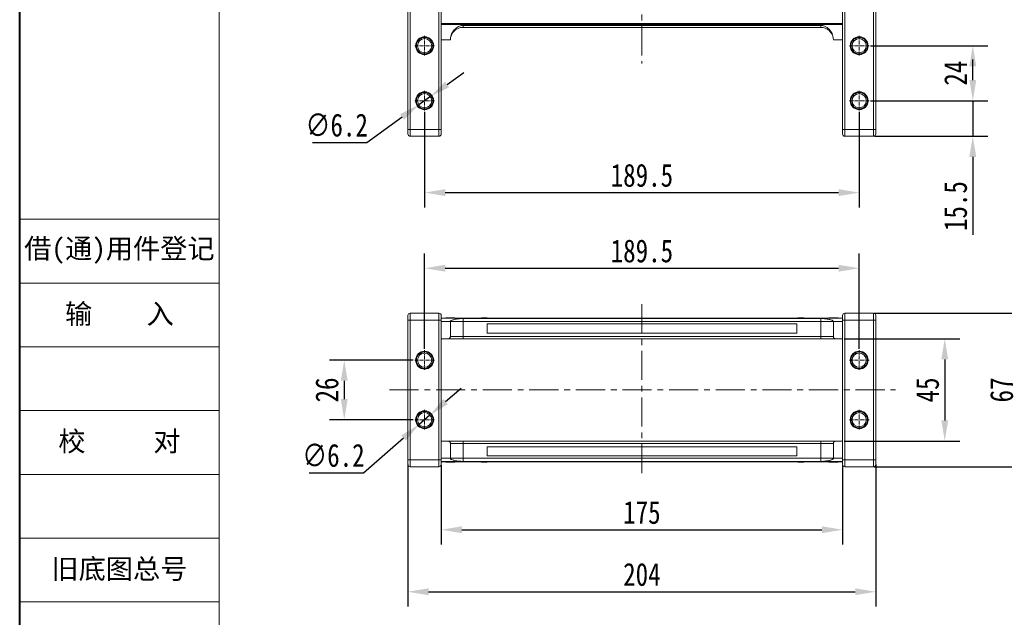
# Model space of a CAD drawing. Header units: millimetres. Extents: x -855 to 619, y 109 to 1142.
# Tile 2 of 74: x -855 to -426, y 315 to 576. Entities that reach past the tile are written whole.
import ezdxf

# ---------------------------------------------------------------- set-up
doc = ezdxf.new("R2010")
doc.units = ezdxf.units.MM
doc.linetypes.add('CENTER', pattern=[0.6, 0.375, -0.075, 0.075, -0.075])
doc.linetypes.add('CENTERX2', pattern=[20.32, 12.7, -2.54, 2.54, -2.54])
doc.styles.get("Standard").update_dxf_attribs({"font": '仿宋_GB2312.ttf', "width": 0.8})
doc.styles.add('样式 3.5', font='仿宋_GB2312.ttf')
doc.dimstyles.new('ISO-45.1', dxfattribs={"dimtxt": 10, "dimasz": 9, "dimexe": 6.5, "dimexo": 0.625, "dimgap": 2.5, "dimtad": 1, "dimtoh": 1, "dimdsep": 46, "dimtxsty": 'Standard', "dimcen": 2.5, "dimadec": 0, "dimazin": 0, "dimtfac": 1, "dimtmove": 0, "dimatfit": 3, "dimfxl": 0, "dimarcsym": 0})
doc.dimstyles.new('副本 ISO-45.1', dxfattribs={"dimtxt": 10, "dimasz": 9, "dimexe": 6.5, "dimexo": 0.625, "dimgap": 2.5, "dimtad": 1, "dimdsep": 46, "dimtxsty": 'Standard', "dimcen": 2.5, "dimadec": 0, "dimazin": 0, "dimtfac": 1, "dimtmove": 0, "dimatfit": 3, "dimfxl": 0, "dimarcsym": 0})

# ---------------------------------------------------------------- blocks, each defined once
blk = doc.blocks.new('*D3067')
at = {"color": 0, "lineweight": -2}
for p, q in [((-678.48, 535.43), (-678.48, 493.74)), ((-488.98, 535.43), (-488.98, 493.74)), ((-669.48, 500.24), (-497.98, 500.24))]:
    blk.add_line(p, q, dxfattribs=at)
at = {"color": 0, "lineweight": 9}
for points in [[(-669.48, 501.74), (-669.48, 498.74), (-678.48, 500.24)], [(-497.98, 501.74), (-497.98, 498.74), (-488.98, 500.24)]]:
    blk.add_solid(points, dxfattribs=at)
at = {"layer": 'Defpoints', "color": 0, "lineweight": 9}
for p in [(-678.48, 536.06), (-488.98, 536.06), (-488.98, 500.24)]:
    blk.add_point(p, dxfattribs=at)
at = {"color": 0, "lineweight": 9, "insert": (-583.73, 507.74), "char_height": 10, "attachment_point": 5}
blk.add_mtext('189.5', dxfattribs=at)
blk = doc.blocks.new('*D3068')
at = {"color": 0, "lineweight": -2}
for p, q in [((-678.48, 432.04), (-678.48, 473.74)), ((-488.98, 432.04), (-488.98, 473.74)), ((-669.48, 467.24), (-497.98, 467.24))]:
    blk.add_line(p, q, dxfattribs=at)
at = {"color": 0, "lineweight": 9}
for points in [[(-669.48, 468.74), (-669.48, 465.74), (-678.48, 467.24)], [(-497.98, 468.74), (-497.98, 465.74), (-488.98, 467.24)]]:
    blk.add_solid(points, dxfattribs=at)
at = {"layer": 'Defpoints', "color": 0, "lineweight": 9}
for p in [(-488.98, 467.24), (-678.48, 431.41), (-488.98, 431.41)]:
    blk.add_point(p, dxfattribs=at)
at = {"color": 0, "lineweight": 9, "insert": (-583.73, 474.74), "char_height": 10, "attachment_point": 5}
blk.add_mtext('189.5', dxfattribs=at)
blk = doc.blocks.new('*D3069')
at = {"color": 0, "lineweight": -2}
for p, q in [((-683.4, 427.12), (-720.01, 427.12)), ((-713.51, 418.12), (-713.51, 410.12)), ((-683.4, 401.12), (-720.01, 401.12))]:
    blk.add_line(p, q, dxfattribs=at)
at = {"color": 0, "lineweight": 9}
for points in [[(-715.01, 418.12), (-712.01, 418.12), (-713.51, 427.12)], [(-715.01, 410.12), (-712.01, 410.12), (-713.51, 401.12)]]:
    blk.add_solid(points, dxfattribs=at)
at = {"layer": 'Defpoints', "color": 0, "lineweight": 9}
for p in [(-682.77, 427.12), (-713.51, 401.12), (-682.77, 401.12)]:
    blk.add_point(p, dxfattribs=at)
at = {"color": 0, "lineweight": 9, "insert": (-721.01, 414.12), "char_height": 10, "attachment_point": 5, "rotation": 90}
blk.add_mtext('26', dxfattribs=at)
blk = doc.blocks.new('*D3070')
at = {"color": 0, "lineweight": -2}
for p, q in [((-495.61, 436.42), (-445.18, 436.42)), ((-451.68, 427.42), (-451.68, 400.82)), ((-495.61, 391.82), (-445.18, 391.82))]:
    blk.add_line(p, q, dxfattribs=at)
at = {"color": 0, "lineweight": 9}
for points in [[(-453.18, 427.42), (-450.18, 427.42), (-451.68, 436.42)], [(-453.18, 400.82), (-450.18, 400.82), (-451.68, 391.82)]]:
    blk.add_solid(points, dxfattribs=at)
at = {"layer": 'Defpoints', "color": 0, "lineweight": 9}
for p in [(-496.23, 436.42), (-496.23, 391.82), (-451.68, 391.82)]:
    blk.add_point(p, dxfattribs=at)
at = {"color": 0, "lineweight": 9, "insert": (-459.18, 414.12), "char_height": 10, "attachment_point": 5, "rotation": 90}
blk.add_mtext('45', dxfattribs=at)
blk = doc.blocks.new('*D3071')
at = {"color": 0, "lineweight": -2}
for p, q in [((-482.43, 447.62), (-412.86, 447.62)), ((-419.36, 438.62), (-419.36, 389.62)), ((-482.43, 380.62), (-412.86, 380.62))]:
    blk.add_line(p, q, dxfattribs=at)
at = {"color": 0, "lineweight": 9}
for points in [[(-420.86, 438.62), (-417.86, 438.62), (-419.36, 447.62)], [(-420.86, 389.62), (-417.86, 389.62), (-419.36, 380.62)]]:
    blk.add_solid(points, dxfattribs=at)
at = {"layer": 'Defpoints', "color": 0, "lineweight": 9}
for p in [(-483.05, 447.62), (-483.05, 380.62), (-419.36, 380.62)]:
    blk.add_point(p, dxfattribs=at)
at = {"color": 0, "lineweight": 9, "insert": (-426.86, 414.12), "char_height": 10, "attachment_point": 5, "rotation": 90}
blk.add_mtext('67', dxfattribs=at)
blk = doc.blocks.new('*D3072')
at = {"color": 0, "lineweight": -2}
for p, q in [((-671.23, 381.32), (-671.23, 346.62)), ((-496.23, 381.32), (-496.23, 346.62)), ((-662.23, 353.12), (-505.23, 353.12))]:
    blk.add_line(p, q, dxfattribs=at)
at = {"color": 0, "lineweight": 9}
for points in [[(-662.23, 354.62), (-662.23, 351.62), (-671.23, 353.12)], [(-505.23, 354.62), (-505.23, 351.62), (-496.23, 353.12)]]:
    blk.add_solid(points, dxfattribs=at)
at = {"layer": 'Defpoints', "color": 0, "lineweight": 9}
for p in [(-671.23, 381.95), (-496.23, 381.95), (-496.23, 353.12)]:
    blk.add_point(p, dxfattribs=at)
at = {"color": 0, "lineweight": 9, "insert": (-583.73, 360.62), "char_height": 10, "attachment_point": 5}
blk.add_mtext('175', dxfattribs=at)
blk = doc.blocks.new('*D3073')
at = {"color": 0, "lineweight": -2}
for p, q in [((-685.73, 381.61), (-685.73, 319.56)), ((-481.73, 381.61), (-481.73, 319.56)), ((-676.73, 326.06), (-490.73, 326.06))]:
    blk.add_line(p, q, dxfattribs=at)
at = {"color": 0, "lineweight": 9}
for points in [[(-676.73, 327.56), (-676.73, 324.56), (-685.73, 326.06)], [(-490.73, 327.56), (-490.73, 324.56), (-481.73, 326.06)]]:
    blk.add_solid(points, dxfattribs=at)
at = {"layer": 'Defpoints', "color": 0, "lineweight": 9}
for p in [(-685.73, 382.23), (-481.73, 382.23), (-481.73, 326.06)]:
    blk.add_point(p, dxfattribs=at)
at = {"color": 0, "lineweight": 9, "insert": (-583.73, 333.56), "char_height": 10, "attachment_point": 5}
blk.add_mtext('204', dxfattribs=at)
blk = doc.blocks.new('*D3074')
at = {"color": 0, "lineweight": -2}
for p, q in [((-484.07, 564.35), (-432.95, 564.35)), ((-439.45, 549.35), (-439.45, 555.35)), ((-484.07, 540.35), (-432.95, 540.35))]:
    blk.add_line(p, q, dxfattribs=at)
at = {"color": 0, "lineweight": 9}
for points in [[(-440.95, 555.35), (-437.95, 555.35), (-439.45, 564.35)], [(-440.95, 549.35), (-437.95, 549.35), (-439.45, 540.35)]]:
    blk.add_solid(points, dxfattribs=at)
at = {"layer": 'Defpoints', "color": 0, "lineweight": 9}
for p in [(-484.69, 564.35), (-439.45, 564.35), (-484.69, 540.35)]:
    blk.add_point(p, dxfattribs=at)
at = {"color": 0, "lineweight": 9, "insert": (-446.95, 552.35), "char_height": 10, "attachment_point": 5, "rotation": 90}
blk.add_mtext('24', dxfattribs=at)
blk = doc.blocks.new('*D3075')
at = {"color": 0, "lineweight": -2}
for p, q in [((-439.45, 549.35), (-439.45, 558.35)), ((-484.07, 540.35), (-432.95, 540.35)), ((-439.45, 540.35), (-439.45, 524.85)), ((-482.11, 524.85), (-432.95, 524.85)), ((-439.45, 515.85), (-439.45, 481.87))]:
    blk.add_line(p, q, dxfattribs=at)
at = {"color": 0, "lineweight": 9}
for points in [[(-440.95, 549.35), (-437.95, 549.35), (-439.45, 540.35)], [(-440.95, 515.85), (-437.95, 515.85), (-439.45, 524.85)]]:
    blk.add_solid(points, dxfattribs=at)
at = {"layer": 'Defpoints', "color": 0, "lineweight": 9}
for p in [(-484.69, 540.35), (-482.73, 524.85), (-439.45, 524.85)]:
    blk.add_point(p, dxfattribs=at)
at = {"color": 0, "lineweight": 9, "insert": (-446.95, 494.36), "char_height": 10, "attachment_point": 5, "rotation": 90}
blk.add_mtext('15.5', dxfattribs=at)
blk = doc.blocks.new('*D3087')
at = {"color": 0, "lineweight": -2}
for p, q in [((-668.67, 547.43), (-661.38, 552.7)), ((-675.97, 542.16), (-681, 538.53)), ((-703.7, 522.14), (-688.29, 533.27)), ((-727.4, 522.14), (-703.7, 522.14))]:
    blk.add_line(p, q, dxfattribs=at)
at = {"color": 0, "lineweight": 9}
for points in [[(-669.55, 548.65), (-667.8, 546.22), (-675.97, 542.16)], [(-689.17, 534.48), (-687.41, 532.05), (-681, 538.53)]]:
    blk.add_solid(points, dxfattribs=at)
at = {"layer": 'Defpoints', "color": 0, "lineweight": 9}
for p in [(-675.97, 542.16), (-681, 538.53)]:
    blk.add_point(p, dxfattribs=at)
at = {"color": 0, "lineweight": 9, "insert": (-716.8, 529.64), "char_height": 10, "attachment_point": 5}
blk.add_mtext('∅6.2', dxfattribs=at)
blk = doc.blocks.new('*D3088')
at = {"color": 0, "lineweight": -2}
for p, q in [((-669.34, 409.05), (-662.54, 414.94)), ((-676.14, 403.15), (-680.83, 399.09)), ((-705.13, 378.02), (-687.63, 393.2)), ((-728.83, 378.02), (-705.13, 378.02))]:
    blk.add_line(p, q, dxfattribs=at)
at = {"color": 0, "lineweight": 9}
for points in [[(-670.32, 410.18), (-668.36, 407.92), (-676.14, 403.15)], [(-688.61, 394.33), (-686.64, 392.06), (-680.83, 399.09)]]:
    blk.add_solid(points, dxfattribs=at)
at = {"layer": 'Defpoints', "color": 0, "lineweight": 9}
for p in [(-676.14, 403.15), (-680.83, 399.09)]:
    blk.add_point(p, dxfattribs=at)
at = {"color": 0, "lineweight": 9, "insert": (-718.23, 385.52), "char_height": 10, "attachment_point": 5}
blk.add_mtext('∅6.2', dxfattribs=at)

msp = doc.modelspace()

# ---------------------------------------------------------------- linework, layer by layer
at = {"color": 7, "lineweight": 40}
msp.add_line((-855.019, 109.479), (-855.019, 1142.493), dxfattribs=at)
at = {"color": 7, "lineweight": 13}
msp.add_line((-768.065, 126.869), (-768.065, 1125.102), dxfattribs=at)
at = {"color": 7, "linetype": 'Continuous', "lineweight": 15}
for p, q in [((-672.233, 618.85), (-672.233, 527.85)), ((-671.233, 618.85), (-671.233, 527.85)), ((-496.233, 527.85), (-496.233, 618.85)), ((-495.233, 527.85), (-495.233, 618.85)), ((-685.733, 580.39), (-685.733, 527.85)), ((-684.733, 527.85), (-684.733, 580.39)), ((-482.733, 580.39), (-482.733, 527.85)), ((-481.733, 527.85), (-481.733, 580.39)), ((-583.733, 574.061), (-671.233, 574.061)), ((-671.233, 573.642), (-583.733, 573.642)), ((-583.733, 573.235), (-661.733, 573.235)), ((-661.733, 573.235), (-661.733, 572.35)), ((-661.733, 572.35), (-583.733, 572.35)), ((-496.233, 574.061), (-583.733, 574.061)), ((-583.733, 573.642), (-496.233, 573.642)), ((-505.733, 573.235), (-583.733, 573.235)), ((-583.733, 572.35), (-505.733, 572.35)), ((-505.733, 572.35), (-505.733, 573.235)), ((-667.233, 566.85), (-671.233, 566.85)), ((-500.233, 566.85), (-496.233, 566.85)), ((-685.733, 527.85), (-684.733, 527.85)), ((-672.233, 527.85), (-684.733, 527.85)), ((-684.733, 527.85), (-684.733, 524.85)), ((-684.733, 524.85), (-672.233, 524.85)), ((-672.233, 527.85), (-672.233, 524.85)), ((-672.233, 527.85), (-671.233, 527.85)), ((-496.233, 527.85), (-495.233, 527.85)), ((-482.733, 527.85), (-495.233, 527.85)), ((-495.233, 524.85), (-495.233, 527.85)), ((-495.233, 524.85), (-482.733, 524.85)), ((-482.733, 524.85), (-482.733, 527.85)), ((-482.733, 527.85), (-481.733, 527.85)), ((-684.733, 447.624), (-684.733, 444.624)), ((-672.233, 447.624), (-684.733, 447.624)), ((-672.233, 447.624), (-672.233, 444.624)), ((-495.233, 444.624), (-495.233, 447.624)), ((-482.733, 447.624), (-495.233, 447.624)), ((-482.733, 444.624), (-482.733, 447.624)), ((-684.733, 444.624), (-685.733, 444.624)), ((-685.733, 444.624), (-685.733, 383.624)), ((-684.733, 383.624), (-684.733, 444.624)), ((-684.733, 444.624), (-672.233, 444.624)), ((-671.233, 444.624), (-672.233, 444.624)), ((-672.233, 444.624), (-672.233, 383.624)), ((-583.733, 445.424), (-671.233, 445.424)), ((-671.233, 445.379), (-583.733, 445.379)), ((-671.233, 444.624), (-671.233, 383.624)), ((-667.233, 443.924), (-671.233, 443.924)), ((-669.284, 445.624), (-669.284, 445.424)), ((-668.878, 445.624), (-668.878, 445.424)), ((-667.26, 445.624), (-667.26, 445.424)), ((-667.233, 443.924), (-661.733, 443.924)), ((-667.233, 443.924), (-667.233, 437.424)), ((-665.644, 445.624), (-665.644, 445.424)), ((-665.233, 445.624), (-665.233, 445.424)), ((-583.733, 445.292), (-661.733, 445.292)), ((-661.733, 445.292), (-661.733, 443.924)), ((-661.733, 443.924), (-661.733, 437.424)), ((-661.733, 443.924), (-583.733, 443.924)), ((-653.716, 445.424), (-653.716, 445.624)), ((-653.716, 445.624), (-653.489, 445.624)), ((-653.489, 445.624), (-653.489, 445.424)), ((-653.477, 445.624), (-653.489, 445.624)), ((-653.477, 445.424), (-653.477, 445.624)), ((-653.477, 445.624), (-653.372, 445.624)), ((-653.372, 445.424), (-653.372, 445.624)), ((-653.372, 445.624), (-652.89, 445.624)), ((-652.89, 445.624), (-652.89, 445.424)), ((-652.681, 445.624), (-652.89, 445.624)), ((-652.681, 445.424), (-652.681, 445.624)), ((-652.681, 445.624), (-651.302, 445.624)), ((-651.302, 445.624), (-651.302, 445.424)), ((-651.163, 445.624), (-651.302, 445.624)), ((-583.733, 442.924), (-651.233, 442.924)), ((-651.233, 442.924), (-651.233, 438.924)), ((-651.163, 445.424), (-651.163, 445.624)), ((-496.233, 445.424), (-583.733, 445.424)), ((-583.733, 445.379), (-496.233, 445.379)), ((-505.733, 445.292), (-583.733, 445.292)), ((-583.733, 443.924), (-505.733, 443.924)), ((-516.233, 442.924), (-583.733, 442.924)), ((-516.233, 438.924), (-516.233, 442.924)), ((-515.689, 445.624), (-515.689, 445.424)), ((-515.685, 445.624), (-515.689, 445.624)), ((-515.685, 445.424), (-515.685, 445.624)), ((-515.685, 445.624), (-515.204, 445.624)), ((-515.204, 445.424), (-515.204, 445.624)), ((-514.944, 445.624), (-515.204, 445.624)), ((-514.944, 445.624), (-514.944, 445.424)), ((-514.873, 445.624), (-514.944, 445.624)), ((-514.873, 445.424), (-514.873, 445.624)), ((-514.873, 445.624), (-514.429, 445.624)), ((-514.429, 445.424), (-514.429, 445.624)), ((-514.429, 445.624), (-513.711, 445.624)), ((-513.711, 445.424), (-513.711, 445.624)), ((-513.711, 445.624), (-513.36, 445.624)), ((-513.36, 445.624), (-513.36, 445.424)), ((-513.254, 445.624), (-513.36, 445.624)), ((-513.254, 445.424), (-513.254, 445.624)), ((-513.254, 445.624), (-513.136, 445.624)), ((-513.136, 445.424), (-513.136, 445.624)), ((-505.733, 443.924), (-505.733, 445.292)), ((-505.733, 443.924), (-500.233, 443.924)), ((-505.733, 437.424), (-505.733, 443.924)), ((-502.233, 445.624), (-502.233, 445.424)), ((-500.233, 443.924), (-496.233, 443.924)), ((-500.233, 437.424), (-500.233, 443.924)), ((-500.179, 445.424), (-500.179, 445.624)), ((-498.182, 445.624), (-498.182, 445.424)), ((-496.233, 444.624), (-495.233, 444.624)), ((-496.233, 383.624), (-496.233, 444.624)), ((-495.233, 444.624), (-482.733, 444.624)), ((-495.233, 383.624), (-495.233, 444.624)), ((-482.733, 444.624), (-481.733, 444.624)), ((-482.733, 444.624), (-482.733, 383.624)), ((-481.733, 383.624), (-481.733, 444.624)), ((-651.233, 438.924), (-583.733, 438.924)), ((-583.733, 438.924), (-516.233, 438.924)), ((-671.233, 436.424), (-668.233, 436.424)), ((-661.733, 437.424), (-667.233, 437.424)), ((-661.733, 437.424), (-661.733, 436.424)), ((-583.733, 437.424), (-661.733, 437.424)), ((-661.733, 436.424), (-583.733, 436.424)), ((-505.733, 437.424), (-583.733, 437.424)), ((-583.733, 436.424), (-505.733, 436.424)), ((-500.233, 437.424), (-505.733, 437.424)), ((-505.733, 437.424), (-505.733, 436.424)), ((-499.233, 436.424), (-496.233, 436.424)), ((-668.233, 391.824), (-671.233, 391.824)), ((-667.233, 390.824), (-667.233, 384.324)), ((-667.233, 390.824), (-661.733, 390.824)), ((-661.733, 391.824), (-661.733, 390.824)), ((-583.733, 391.824), (-661.733, 391.824)), ((-661.733, 390.824), (-661.733, 384.324)), ((-661.733, 390.824), (-583.733, 390.824)), ((-505.733, 391.824), (-583.733, 391.824)), ((-583.733, 390.824), (-505.733, 390.824)), ((-505.733, 390.824), (-505.733, 391.824)), ((-505.733, 390.824), (-500.233, 390.824)), ((-505.733, 384.324), (-505.733, 390.824)), ((-500.233, 384.324), (-500.233, 390.824)), ((-499.233, 391.824), (-496.233, 391.824)), ((-583.733, 389.324), (-651.233, 389.324)), ((-651.233, 389.324), (-651.233, 385.324)), ((-516.233, 389.324), (-583.733, 389.324)), ((-516.233, 385.324), (-516.233, 389.324)), ((-684.733, 383.624), (-685.733, 383.624)), ((-684.733, 383.624), (-684.733, 380.624)), ((-672.233, 383.624), (-684.733, 383.624)), ((-672.233, 383.624), (-672.233, 380.624)), ((-671.233, 383.624), (-672.233, 383.624)), ((-671.233, 384.324), (-667.233, 384.324)), ((-583.733, 382.868), (-671.233, 382.868)), ((-671.233, 382.824), (-583.733, 382.824)), ((-669.284, 382.624), (-669.284, 382.824)), ((-667.287, 382.824), (-667.287, 382.624)), ((-661.733, 384.324), (-667.233, 384.324)), ((-665.233, 382.624), (-665.233, 382.824)), ((-661.733, 384.324), (-661.733, 382.955)), ((-583.733, 384.324), (-661.733, 384.324)), ((-661.733, 382.955), (-583.733, 382.955)), ((-653.716, 382.824), (-653.716, 382.624)), ((-653.598, 382.624), (-653.716, 382.624)), ((-653.598, 382.824), (-653.598, 382.624)), ((-653.598, 382.624), (-653.492, 382.624)), ((-653.492, 382.624), (-653.492, 382.824)), ((-653.141, 382.624), (-653.492, 382.624)), ((-653.141, 382.824), (-653.141, 382.624)), ((-652.423, 382.624), (-653.141, 382.624)), ((-652.423, 382.824), (-652.423, 382.624)), ((-651.979, 382.624), (-652.423, 382.624)), ((-651.979, 382.824), (-651.979, 382.624)), ((-651.979, 382.624), (-651.908, 382.624)), ((-651.908, 382.624), (-651.908, 382.824)), ((-651.908, 382.624), (-651.648, 382.624)), ((-651.648, 382.824), (-651.648, 382.624)), ((-651.167, 382.624), (-651.648, 382.624)), ((-651.233, 385.324), (-583.733, 385.324)), ((-651.167, 382.824), (-651.167, 382.624)), ((-651.167, 382.624), (-651.163, 382.624)), ((-651.163, 382.624), (-651.163, 382.824)), ((-583.733, 385.324), (-516.233, 385.324)), ((-505.733, 384.324), (-583.733, 384.324)), ((-583.733, 382.955), (-505.733, 382.955)), ((-496.233, 382.868), (-583.733, 382.868)), ((-583.733, 382.824), (-496.233, 382.824)), ((-515.689, 382.824), (-515.689, 382.624)), ((-515.689, 382.624), (-515.549, 382.624)), ((-515.549, 382.624), (-515.549, 382.824)), ((-514.17, 382.624), (-515.549, 382.624)), ((-514.17, 382.824), (-514.17, 382.624)), ((-514.17, 382.624), (-513.962, 382.624)), ((-513.962, 382.624), (-513.962, 382.824)), ((-513.48, 382.624), (-513.962, 382.624)), ((-513.48, 382.824), (-513.48, 382.624)), ((-513.375, 382.624), (-513.48, 382.624)), ((-513.375, 382.824), (-513.375, 382.624)), ((-513.375, 382.624), (-513.363, 382.624)), ((-513.363, 382.624), (-513.363, 382.824)), ((-513.136, 382.624), (-513.363, 382.624)), ((-513.136, 382.824), (-513.136, 382.624)), ((-505.733, 384.324), (-505.733, 382.955)), ((-500.233, 384.324), (-505.733, 384.324)), ((-502.233, 382.624), (-502.233, 382.824)), ((-501.822, 382.624), (-501.822, 382.824)), ((-496.233, 384.324), (-500.233, 384.324)), ((-500.206, 382.624), (-500.206, 382.824)), ((-498.588, 382.624), (-498.588, 382.824)), ((-498.182, 382.624), (-498.182, 382.824)), ((-496.233, 383.624), (-495.233, 383.624)), ((-495.233, 380.624), (-495.233, 383.624)), ((-482.733, 383.624), (-495.233, 383.624)), ((-482.733, 380.624), (-482.733, 383.624)), ((-482.733, 383.624), (-481.733, 383.624)), ((-684.733, 380.624), (-672.233, 380.624)), ((-495.233, 380.624), (-482.733, 380.624))]:
    msp.add_line(p, q, dxfattribs=at)
at = {"color": 1, "linetype": 'CENTERX2', "lineweight": 13}
for p, q in [((-583.733, 613.483), (-583.733, 556.646)), ((-583.733, 451.488), (-583.733, 376.759)), ((-693.774, 414.124), (-473.173, 414.124))]:
    msp.add_line(p, q, dxfattribs=at)
at = {"color": 1, "linetype": 'CENTER', "lineweight": 9, "ltscale": 3.9624}
for p, q in [((-678.483, 560.06), (-678.483, 568.64)), ((-488.983, 560.06), (-488.983, 568.64)), ((-682.773, 564.35), (-674.193, 564.35)), ((-493.273, 564.35), (-484.693, 564.35)), ((-678.483, 536.06), (-678.483, 544.64)), ((-488.983, 536.06), (-488.983, 544.64)), ((-682.773, 540.35), (-674.193, 540.35)), ((-493.273, 540.35), (-484.693, 540.35)), ((-678.483, 422.834), (-678.483, 431.414)), ((-488.983, 422.834), (-488.983, 431.414)), ((-682.773, 427.124), (-674.193, 427.124)), ((-493.273, 427.124), (-484.693, 427.124)), ((-678.483, 396.834), (-678.483, 405.414)), ((-488.983, 396.834), (-488.983, 405.414)), ((-682.773, 401.124), (-674.193, 401.124)), ((-493.273, 401.124), (-484.693, 401.124))]:
    msp.add_line(p, q, dxfattribs=at)
at = {"color": 7, "lineweight": 15}
for p, q in [((-855.019, 488.598), (-768.065, 488.598)), ((-855.019, 460.773), (-768.065, 460.773)), ((-855.019, 432.948), (-768.065, 432.948)), ((-855.019, 405.122), (-768.065, 405.122)), ((-855.019, 377.297), (-768.065, 377.297)), ((-855.019, 349.472), (-768.065, 349.472)), ((-855.019, 321.646), (-768.065, 321.646))]:
    msp.add_line(p, q, dxfattribs=at)
at = {"color": 7, "linetype": 'Continuous', "lineweight": 15}
for centre, radius in [((-678.483, 564.35), 3.9), ((-678.483, 564.35), 3.1), ((-488.983, 564.35), 3.9), ((-488.983, 564.35), 3.1), ((-678.483, 540.35), 3.9), ((-678.483, 540.35), 3.1), ((-488.983, 540.35), 3.9), ((-488.983, 540.35), 3.1), ((-678.483, 427.124), 3.9), ((-678.483, 427.124), 3.1), ((-488.983, 427.124), 3.9), ((-488.983, 427.124), 3.1), ((-678.483, 401.124), 3.9), ((-678.483, 401.124), 3.1), ((-488.983, 401.124), 3.9), ((-488.983, 401.124), 3.1)]:
    msp.add_circle(centre, radius, dxfattribs=at)
for centre, radius, start, end in [((-661.733, 566.85), 5.5, 90, 180), ((-505.733, 566.85), 5.5, 7.91859, 90), ((-684.733, 525.85), 1, 180, 270), ((-672.233, 525.85), 1, 270, 0), ((-495.233, 525.85), 1, 180, 270), ((-482.733, 525.85), 1, 270, 0), ((-684.733, 446.624), 1, 90, 180), ((-672.233, 446.624), 1, 0, 90), ((-495.233, 446.624), 1, 90, 180), ((-482.733, 446.624), 1, 0, 90), ((-684.733, 381.624), 1, 180, 270), ((-672.233, 381.624), 1, 270, 0), ((-495.233, 381.624), 1, 180, 270), ((-482.733, 381.624), 1, 270, 0)]:
    msp.add_arc(centre, radius, start, end, dxfattribs=at)
for points, knots in [([(-661.733, 573.235), (-662.124, 573.194), (-662.821, 573.12), (-663.741, 572.709), (-664.525, 572.225), (-665.237, 571.622), (-665.901, 570.88), (-666.471, 569.998), (-666.907, 568.991), (-667.181, 567.932), (-667.216, 567.21), (-667.233, 566.85)], [0, 0, 0, 0, 0.1253767, 0.2231439, 0.3210442, 0.4226148, 0.5242047, 0.6437825, 0.7633681, 0.8816833, 1, 1, 1, 1]), ([(-500.233, 566.85), (-500.253, 567.23), (-500.291, 567.99), (-500.594, 569.098), (-501.072, 570.142), (-501.723, 571.09), (-502.529, 571.911), (-503.356, 572.506), (-504.144, 572.9), (-504.895, 573.169), (-505.439, 573.212), (-505.733, 573.235)], [0, 0, 0, 0, 0.1245955, 0.2491892, 0.3738223, 0.4984451, 0.6220504, 0.7455895, 0.8257011, 0.9057067, 1, 1, 1, 1]), ([(-678.483, 560.75), (-678.709, 560.762), (-679.162, 560.786), (-679.834, 560.99), (-680.474, 561.318), (-681.046, 561.787), (-681.436, 562.263), (-681.683, 562.686), (-681.879, 563.116), (-682.042, 563.671), (-682.104, 564.349), (-682.042, 565.028), (-681.844, 565.7), (-681.514, 566.341), (-681.046, 566.912), (-680.57, 567.302), (-680.146, 567.55), (-679.717, 567.744), (-679.162, 567.914), (-678.709, 567.938), (-678.483, 567.95)], [0, 0, 0, 0, 0.05998, 0.1199831, 0.1849463, 0.249957, 0.3149202, 0.3472901, 0.3800161, 0.4399843, 0.4999996, 0.5599679, 0.6199831, 0.6849463, 0.749957, 0.8149202, 0.8472901, 0.8800161, 0.9399965, 1, 1, 1, 1]), ([(-678.483, 567.95), (-678.257, 567.937), (-677.804, 567.913), (-677.132, 567.709), (-676.492, 567.381), (-675.921, 566.912), (-675.53, 566.436), (-675.283, 566.013), (-675.088, 565.584), (-674.925, 565.028), (-674.862, 564.35), (-674.925, 563.671), (-675.122, 562.999), (-675.452, 562.359), (-675.92, 561.787), (-676.396, 561.397), (-676.82, 561.149), (-677.249, 560.955), (-677.804, 560.785), (-678.257, 560.761), (-678.483, 560.75)], [0, 0, 0, 0, 0.05998, 0.1199831, 0.1849463, 0.249957, 0.3149202, 0.3472901, 0.3800161, 0.4399843, 0.4999996, 0.5599679, 0.6199831, 0.6849463, 0.749957, 0.8149202, 0.8472901, 0.8800161, 0.9399965, 1, 1, 1, 1]), ([(-488.983, 560.75), (-489.209, 560.762), (-489.662, 560.786), (-490.334, 560.99), (-490.974, 561.318), (-491.546, 561.787), (-491.936, 562.263), (-492.183, 562.686), (-492.379, 563.116), (-492.542, 563.671), (-492.604, 564.349), (-492.542, 565.028), (-492.344, 565.7), (-492.014, 566.341), (-491.546, 566.912), (-491.07, 567.302), (-490.646, 567.55), (-490.217, 567.744), (-489.662, 567.914), (-489.209, 567.938), (-488.983, 567.95)], [0, 0, 0, 0, 0.05998, 0.1199831, 0.1849463, 0.249957, 0.3149202, 0.3472901, 0.3800161, 0.4399843, 0.4999996, 0.5599679, 0.6199831, 0.6849463, 0.749957, 0.8149202, 0.8472901, 0.8800161, 0.9399965, 1, 1, 1, 1]), ([(-488.983, 567.95), (-488.757, 567.937), (-488.304, 567.913), (-487.632, 567.709), (-486.992, 567.381), (-486.421, 566.912), (-486.03, 566.436), (-485.783, 566.013), (-485.588, 565.584), (-485.425, 565.028), (-485.362, 564.35), (-485.425, 563.671), (-485.622, 562.999), (-485.952, 562.359), (-486.42, 561.787), (-486.896, 561.397), (-487.32, 561.149), (-487.749, 560.955), (-488.304, 560.785), (-488.757, 560.761), (-488.983, 560.75)], [0, 0, 0, 0, 0.05997996, 0.1199831, 0.18494633, 0.24995699, 0.31492025, 0.34729014, 0.38001606, 0.43998433, 0.49999957, 0.55996785, 0.6199831, 0.68494633, 0.74995699, 0.81492025, 0.84729014, 0.88001606, 0.93999645, 1, 1, 1, 1]), ([(-678.483, 536.75), (-678.709, 536.762), (-679.162, 536.786), (-679.834, 536.99), (-680.474, 537.318), (-681.046, 537.787), (-681.436, 538.263), (-681.683, 538.686), (-681.879, 539.116), (-682.042, 539.671), (-682.104, 540.349), (-682.042, 541.028), (-681.844, 541.7), (-681.514, 542.341), (-681.046, 542.912), (-680.57, 543.302), (-680.146, 543.55), (-679.717, 543.744), (-679.162, 543.914), (-678.709, 543.938), (-678.483, 543.95)], [0, 0, 0, 0, 0.05998, 0.1199831, 0.1849463, 0.249957, 0.3149202, 0.3472901, 0.3800161, 0.4399843, 0.4999996, 0.5599679, 0.6199831, 0.6849463, 0.749957, 0.8149202, 0.8472901, 0.8800161, 0.9399965, 1, 1, 1, 1]), ([(-678.483, 543.95), (-678.257, 543.937), (-677.804, 543.913), (-677.132, 543.709), (-676.492, 543.381), (-675.921, 542.912), (-675.53, 542.436), (-675.283, 542.013), (-675.088, 541.584), (-674.925, 541.028), (-674.862, 540.35), (-674.925, 539.671), (-675.122, 538.999), (-675.452, 538.359), (-675.92, 537.787), (-676.396, 537.397), (-676.82, 537.149), (-677.249, 536.955), (-677.804, 536.785), (-678.257, 536.761), (-678.483, 536.75)], [0, 0, 0, 0, 0.05998, 0.1199831, 0.1849463, 0.249957, 0.3149202, 0.3472901, 0.3800161, 0.4399843, 0.4999996, 0.5599679, 0.6199831, 0.6849463, 0.749957, 0.8149202, 0.8472901, 0.8800161, 0.9399965, 1, 1, 1, 1]), ([(-488.983, 536.75), (-489.209, 536.762), (-489.662, 536.786), (-490.334, 536.99), (-490.974, 537.318), (-491.546, 537.787), (-491.936, 538.263), (-492.183, 538.686), (-492.379, 539.116), (-492.542, 539.671), (-492.604, 540.349), (-492.542, 541.028), (-492.344, 541.7), (-492.014, 542.341), (-491.546, 542.912), (-491.07, 543.302), (-490.646, 543.55), (-490.217, 543.744), (-489.662, 543.914), (-489.209, 543.938), (-488.983, 543.95)], [0, 0, 0, 0, 0.05998, 0.1199831, 0.1849463, 0.249957, 0.3149202, 0.3472901, 0.3800161, 0.4399843, 0.4999996, 0.5599679, 0.6199831, 0.6849463, 0.749957, 0.8149202, 0.8472901, 0.8800161, 0.9399965, 1, 1, 1, 1]), ([(-488.983, 543.95), (-488.757, 543.937), (-488.304, 543.913), (-487.632, 543.709), (-486.992, 543.381), (-486.421, 542.912), (-486.03, 542.436), (-485.783, 542.013), (-485.588, 541.584), (-485.425, 541.028), (-485.362, 540.35), (-485.425, 539.671), (-485.622, 538.999), (-485.952, 538.359), (-486.42, 537.787), (-486.896, 537.397), (-487.32, 537.149), (-487.749, 536.955), (-488.304, 536.785), (-488.757, 536.761), (-488.983, 536.75)], [0, 0, 0, 0, 0.05998, 0.1199831, 0.1849463, 0.249957, 0.3149202, 0.3472901, 0.3800161, 0.4399843, 0.4999996, 0.5599679, 0.6199831, 0.6849463, 0.749957, 0.8149202, 0.8472901, 0.8800161, 0.9399965, 1, 1, 1, 1]), ([(-685.733, 527.85), (-685.733, 527.598), (-685.733, 527.21), (-685.733, 526.744), (-685.733, 526.425), (-685.733, 526.167), (-685.733, 525.918), (-685.733, 525.876), (-685.733, 525.85)], [0, 0, 0, 0, 0.23944295, 0.36980709, 0.50000008, 0.63036414, 0.76055705, 1, 1, 1, 1]), ([(-671.233, 527.85), (-671.233, 527.598), (-671.233, 527.21), (-671.233, 526.744), (-671.233, 526.425), (-671.233, 526.167), (-671.233, 525.918), (-671.233, 525.876), (-671.233, 525.85)], [0, 0, 0, 0, 0.2394429, 0.3696359, 0.4999999, 0.6301929, 0.7605571, 1, 1, 1, 1]), ([(-496.233, 525.85), (-496.233, 525.876), (-496.233, 525.918), (-496.233, 526.167), (-496.233, 526.425), (-496.233, 526.744), (-496.233, 527.21), (-496.233, 527.598), (-496.233, 527.85)], [0, 0, 0, 0, 0.2394429, 0.3696359, 0.4999999, 0.6301929, 0.7605571, 1, 1, 1, 1]), ([(-481.733, 525.85), (-481.733, 525.876), (-481.733, 525.918), (-481.733, 526.167), (-481.733, 526.425), (-481.733, 526.744), (-481.733, 527.21), (-481.733, 527.598), (-481.733, 527.85)], [0, 0, 0, 0, 0.2394429, 0.3698071, 0.5000001, 0.6303641, 0.7605571, 1, 1, 1, 1]), ([(-685.733, 446.624), (-685.733, 446.597), (-685.733, 446.555), (-685.733, 446.306), (-685.733, 446.048), (-685.733, 445.729), (-685.733, 445.263), (-685.733, 444.875), (-685.733, 444.624)], [0, 0, 0, 0, 0.23944295, 0.36980709, 0.50000008, 0.63036414, 0.76055705, 1, 1, 1, 1]), ([(-671.233, 446.624), (-671.233, 446.597), (-671.233, 446.555), (-671.233, 446.306), (-671.233, 446.048), (-671.233, 445.73), (-671.233, 445.264), (-671.233, 444.875), (-671.233, 444.624)], [0, 0, 0, 0, 0.2394429, 0.3696359, 0.4999999, 0.6301929, 0.7605571, 1, 1, 1, 1]), ([(-496.233, 444.624), (-496.233, 444.875), (-496.233, 445.263), (-496.233, 445.729), (-496.233, 446.048), (-496.233, 446.306), (-496.233, 446.555), (-496.233, 446.597), (-496.233, 446.624)], [0, 0, 0, 0, 0.2394429, 0.3696359, 0.4999999, 0.6301929, 0.7605571, 1, 1, 1, 1]), ([(-481.733, 444.624), (-481.733, 444.875), (-481.733, 445.264), (-481.733, 445.73), (-481.733, 446.048), (-481.733, 446.306), (-481.733, 446.555), (-481.733, 446.597), (-481.733, 446.624)], [0, 0, 0, 0, 0.2394429, 0.3698071, 0.5000001, 0.6303641, 0.7605571, 1, 1, 1, 1]), ([(-668.878, 445.624), (-668.928, 445.624), (-669.03, 445.624), (-669.146, 445.624), (-669.229, 445.624), (-669.267, 445.624), (-669.282, 445.624), (-669.284, 445.624), (-669.284, 445.624)], [0, 0, 0, 0, 0.1937693, 0.3935642, 0.587886, 0.7891312, 0.8942826, 1, 1, 1, 1]), ([(-667.26, 445.624), (-667.394, 445.624), (-667.697, 445.624), (-668.217, 445.624), (-668.64, 445.624), (-668.848, 445.624), (-668.878, 445.624)], [0, 0, 0, 0, 0.2366286, 0.5373614, 0.9329864, 1, 1, 1, 1]), ([(-665.644, 445.624), (-665.698, 445.624), (-665.808, 445.624), (-666.04, 445.624), (-666.335, 445.624), (-666.666, 445.624), (-666.976, 445.624), (-667.166, 445.624), (-667.26, 445.624)], [0, 0, 0, 0, 0.118432, 0.2393289, 0.4494336, 0.6641784, 0.8318201, 1, 1, 1, 1]), ([(-661.733, 445.292), (-662.124, 445.283), (-662.821, 445.267), (-663.741, 445.179), (-664.525, 445.076), (-665.237, 444.946), (-665.901, 444.787), (-666.471, 444.598), (-666.907, 444.383), (-667.181, 444.156), (-667.216, 444.001), (-667.233, 443.924)], [0, 0, 0, 0, 0.1253767, 0.2231439, 0.3210442, 0.4226148, 0.5242047, 0.6437825, 0.7633681, 0.8816833, 1, 1, 1, 1]), ([(-665.233, 445.624), (-665.235, 445.624), (-665.24, 445.624), (-665.284, 445.624), (-665.361, 445.624), (-665.46, 445.624), (-665.558, 445.624), (-665.615, 445.624), (-665.644, 445.624)], [0, 0, 0, 0, 0.1926273, 0.3886837, 0.5820134, 0.7832006, 0.8910383, 1, 1, 1, 1]), ([(-500.233, 443.924), (-500.253, 444.005), (-500.291, 444.168), (-500.594, 444.406), (-501.072, 444.629), (-501.723, 444.832), (-502.529, 445.008), (-503.356, 445.136), (-504.144, 445.22), (-504.895, 445.278), (-505.439, 445.287), (-505.733, 445.292)], [0, 0, 0, 0, 0.1245955, 0.2491892, 0.3738223, 0.4984451, 0.6220504, 0.7455895, 0.8257011, 0.9057067, 1, 1, 1, 1]), ([(-500.179, 445.624), (-500.313, 445.624), (-500.714, 445.624), (-501.27, 445.624), (-501.778, 445.624), (-502.081, 445.624), (-502.219, 445.624), (-502.229, 445.624), (-502.233, 445.624)], [0, 0, 0, 0, 0.1423372, 0.4291269, 0.5899433, 0.7512055, 0.9098946, 1, 1, 1, 1]), ([(-498.182, 445.624), (-498.192, 445.624), (-498.214, 445.624), (-498.416, 445.624), (-498.721, 445.624), (-499.256, 445.624), (-499.765, 445.624), (-500.12, 445.624), (-500.179, 445.624)], [0, 0, 0, 0, 0.148288, 0.2977445, 0.4437132, 0.6077915, 0.9347078, 1, 1, 1, 1]), ([(-667.233, 437.424), (-667.244, 437.311), (-667.266, 437.086), (-667.439, 436.787), (-667.692, 436.561), (-667.974, 436.441), (-668.159, 436.428), (-668.233, 436.424)], [0, 0, 0, 0, 0.2146939, 0.4293877, 0.6440816, 0.8587754, 1, 1, 1, 1]), ([(-668.233, 436.424), (-668.212, 436.424), (-668.169, 436.424), (-667.807, 436.424), (-667.207, 436.424), (-666.362, 436.424), (-665.493, 436.424), (-664.728, 436.424), (-663.947, 436.424), (-662.946, 436.424), (-662.13, 436.424), (-661.733, 436.424)], [0, 0, 0, 0, 0.11649679, 0.2399717, 0.36857994, 0.49991744, 0.63125493, 0.69561579, 0.7600283, 0.88350321, 1, 1, 1, 1]), ([(-505.733, 436.424), (-505.337, 436.424), (-504.52, 436.424), (-503.309, 436.424), (-502.144, 436.424), (-501.104, 436.424), (-500.398, 436.424), (-499.952, 436.424), (-499.597, 436.424), (-499.297, 436.424), (-499.254, 436.424), (-499.233, 436.424)], [0, 0, 0, 0, 0.1164968, 0.2399717, 0.3685799, 0.4999174, 0.6312549, 0.6956158, 0.7600283, 0.8835032, 1, 1, 1, 1]), ([(-499.233, 436.424), (-499.346, 436.435), (-499.57, 436.457), (-499.87, 436.629), (-500.096, 436.883), (-500.216, 437.164), (-500.228, 437.35), (-500.233, 437.424)], [0, 0, 0, 0, 0.21469386, 0.42938772, 0.64408158, 0.85877544, 1, 1, 1, 1]), ([(-682.083, 427.124), (-682.071, 427.35), (-682.047, 427.802), (-681.843, 428.474), (-681.515, 429.115), (-681.046, 429.686), (-680.57, 430.076), (-680.146, 430.324), (-679.717, 430.519), (-679.162, 430.682), (-678.483, 430.744), (-677.805, 430.682), (-677.132, 430.485), (-676.492, 430.155), (-675.92, 429.687), (-675.53, 429.21), (-675.283, 428.787), (-675.088, 428.358), (-674.919, 427.802), (-674.895, 427.35), (-674.883, 427.124)], [0, 0, 0, 0, 0.05998, 0.1199831, 0.1849463, 0.249957, 0.3149202, 0.3472901, 0.3800161, 0.4399843, 0.4999996, 0.5599679, 0.6199831, 0.6849463, 0.749957, 0.8149202, 0.8472901, 0.8800161, 0.9399965, 1, 1, 1, 1]), ([(-492.583, 427.124), (-492.571, 427.35), (-492.547, 427.802), (-492.343, 428.474), (-492.015, 429.115), (-491.546, 429.686), (-491.07, 430.076), (-490.646, 430.324), (-490.217, 430.519), (-489.662, 430.682), (-488.983, 430.744), (-488.305, 430.682), (-487.632, 430.485), (-486.992, 430.155), (-486.42, 429.687), (-486.03, 429.21), (-485.783, 428.787), (-485.588, 428.358), (-485.419, 427.802), (-485.395, 427.35), (-485.383, 427.124)], [0, 0, 0, 0, 0.05998, 0.1199831, 0.1849463, 0.249957, 0.3149202, 0.3472901, 0.3800161, 0.4399843, 0.4999996, 0.5599679, 0.6199831, 0.6849463, 0.749957, 0.8149202, 0.8472901, 0.8800161, 0.9399965, 1, 1, 1, 1]), ([(-674.883, 427.124), (-674.895, 426.897), (-674.919, 426.445), (-675.123, 425.773), (-675.451, 425.133), (-675.92, 424.561), (-676.396, 424.171), (-676.82, 423.923), (-677.249, 423.728), (-677.804, 423.565), (-678.483, 423.503), (-679.162, 423.565), (-679.834, 423.762), (-680.474, 424.092), (-681.046, 424.561), (-681.436, 425.037), (-681.684, 425.46), (-681.878, 425.89), (-682.047, 426.445), (-682.071, 426.897), (-682.083, 427.124)], [0, 0, 0, 0, 0.05998, 0.1199831, 0.1849463, 0.249957, 0.3149202, 0.3472901, 0.3800161, 0.4399843, 0.4999996, 0.5599679, 0.6199831, 0.6849463, 0.749957, 0.8149202, 0.8472901, 0.8800161, 0.9399965, 1, 1, 1, 1]), ([(-485.383, 427.124), (-485.395, 426.897), (-485.419, 426.445), (-485.623, 425.773), (-485.951, 425.133), (-486.42, 424.561), (-486.896, 424.171), (-487.32, 423.923), (-487.749, 423.728), (-488.304, 423.565), (-488.983, 423.503), (-489.662, 423.565), (-490.334, 423.762), (-490.974, 424.092), (-491.546, 424.561), (-491.936, 425.037), (-492.184, 425.46), (-492.378, 425.89), (-492.547, 426.445), (-492.571, 426.897), (-492.583, 427.124)], [0, 0, 0, 0, 0.05998, 0.1199831, 0.1849463, 0.249957, 0.3149202, 0.3472901, 0.3800161, 0.4399843, 0.4999996, 0.5599679, 0.6199831, 0.6849463, 0.749957, 0.8149202, 0.8472901, 0.8800161, 0.9399965, 1, 1, 1, 1]), ([(-682.083, 401.124), (-682.071, 401.35), (-682.047, 401.802), (-681.843, 402.474), (-681.515, 403.115), (-681.046, 403.686), (-680.57, 404.076), (-680.146, 404.324), (-679.717, 404.519), (-679.162, 404.682), (-678.483, 404.744), (-677.805, 404.682), (-677.132, 404.485), (-676.492, 404.155), (-675.92, 403.687), (-675.53, 403.21), (-675.283, 402.787), (-675.088, 402.358), (-674.919, 401.802), (-674.895, 401.35), (-674.883, 401.124)], [0, 0, 0, 0, 0.05998, 0.1199831, 0.1849463, 0.249957, 0.3149202, 0.3472901, 0.3800161, 0.4399843, 0.4999996, 0.5599679, 0.6199831, 0.6849463, 0.749957, 0.8149202, 0.8472901, 0.8800161, 0.9399965, 1, 1, 1, 1]), ([(-492.583, 401.124), (-492.571, 401.35), (-492.547, 401.802), (-492.343, 402.474), (-492.015, 403.115), (-491.546, 403.686), (-491.07, 404.076), (-490.646, 404.324), (-490.217, 404.519), (-489.662, 404.682), (-488.983, 404.744), (-488.305, 404.682), (-487.632, 404.485), (-486.992, 404.155), (-486.42, 403.687), (-486.03, 403.21), (-485.783, 402.787), (-485.588, 402.358), (-485.419, 401.802), (-485.395, 401.35), (-485.383, 401.124)], [0, 0, 0, 0, 0.05998, 0.1199831, 0.1849463, 0.249957, 0.3149202, 0.3472901, 0.3800161, 0.4399843, 0.4999996, 0.5599679, 0.6199831, 0.6849463, 0.749957, 0.8149202, 0.8472901, 0.8800161, 0.9399965, 1, 1, 1, 1]), ([(-674.883, 401.124), (-674.895, 400.897), (-674.919, 400.445), (-675.123, 399.773), (-675.451, 399.133), (-675.92, 398.561), (-676.396, 398.171), (-676.82, 397.923), (-677.249, 397.728), (-677.804, 397.565), (-678.483, 397.503), (-679.162, 397.565), (-679.834, 397.762), (-680.474, 398.092), (-681.046, 398.561), (-681.436, 399.037), (-681.684, 399.46), (-681.878, 399.89), (-682.047, 400.445), (-682.071, 400.897), (-682.083, 401.124)], [0, 0, 0, 0, 0.05998, 0.1199831, 0.1849463, 0.249957, 0.3149202, 0.3472901, 0.3800161, 0.4399843, 0.4999996, 0.5599679, 0.6199831, 0.6849463, 0.749957, 0.8149202, 0.8472901, 0.8800161, 0.9399965, 1, 1, 1, 1]), ([(-485.383, 401.124), (-485.395, 400.897), (-485.419, 400.445), (-485.623, 399.773), (-485.951, 399.133), (-486.42, 398.561), (-486.896, 398.171), (-487.32, 397.923), (-487.749, 397.728), (-488.304, 397.565), (-488.983, 397.503), (-489.662, 397.565), (-490.334, 397.762), (-490.974, 398.092), (-491.546, 398.561), (-491.936, 399.037), (-492.184, 399.46), (-492.378, 399.89), (-492.547, 400.445), (-492.571, 400.897), (-492.583, 401.124)], [0, 0, 0, 0, 0.05998, 0.1199831, 0.1849463, 0.249957, 0.3149202, 0.3472901, 0.3800161, 0.4399843, 0.4999996, 0.5599679, 0.6199831, 0.6849463, 0.749957, 0.8149202, 0.8472901, 0.8800161, 0.9399965, 1, 1, 1, 1]), ([(-668.233, 391.824), (-668.121, 391.813), (-667.896, 391.79), (-667.596, 391.618), (-667.37, 391.364), (-667.25, 391.083), (-667.238, 390.897), (-667.233, 390.824)], [0, 0, 0, 0, 0.21469386, 0.42938772, 0.64408158, 0.85877544, 1, 1, 1, 1]), ([(-661.733, 391.824), (-662.13, 391.824), (-662.946, 391.824), (-664.158, 391.824), (-665.323, 391.824), (-666.362, 391.824), (-667.068, 391.824), (-667.515, 391.824), (-667.869, 391.824), (-668.169, 391.824), (-668.212, 391.824), (-668.233, 391.824)], [0, 0, 0, 0, 0.1164968, 0.2399717, 0.3685799, 0.4999174, 0.6312549, 0.6956158, 0.7600283, 0.8835032, 1, 1, 1, 1]), ([(-499.233, 391.824), (-499.254, 391.824), (-499.298, 391.824), (-499.659, 391.824), (-500.259, 391.824), (-501.104, 391.824), (-501.974, 391.824), (-502.738, 391.824), (-503.519, 391.824), (-504.52, 391.824), (-505.337, 391.824), (-505.733, 391.824)], [0, 0, 0, 0, 0.1164968, 0.2399717, 0.3685799, 0.4999174, 0.6312549, 0.6956158, 0.7600283, 0.8835032, 1, 1, 1, 1]), ([(-500.233, 390.824), (-500.222, 390.936), (-500.2, 391.161), (-500.028, 391.461), (-499.774, 391.687), (-499.493, 391.807), (-499.307, 391.819), (-499.233, 391.824)], [0, 0, 0, 0, 0.21469386, 0.42938772, 0.64408158, 0.85877544, 1, 1, 1, 1]), ([(-685.733, 383.624), (-685.733, 383.372), (-685.733, 382.984), (-685.733, 382.518), (-685.733, 382.199), (-685.733, 381.941), (-685.733, 381.692), (-685.733, 381.65), (-685.733, 381.624)], [0, 0, 0, 0, 0.2394429, 0.3698071, 0.5000001, 0.6303641, 0.7605571, 1, 1, 1, 1]), ([(-671.233, 383.624), (-671.233, 383.372), (-671.233, 382.984), (-671.233, 382.518), (-671.233, 382.2), (-671.233, 381.941), (-671.233, 381.692), (-671.233, 381.65), (-671.233, 381.624)], [0, 0, 0, 0, 0.2394429, 0.3696359, 0.4999999, 0.6301929, 0.7605571, 1, 1, 1, 1]), ([(-669.284, 382.624), (-669.274, 382.624), (-669.253, 382.624), (-669.052, 382.624), (-668.747, 382.624), (-668.21, 382.624), (-667.7, 382.624), (-667.345, 382.624), (-667.287, 382.624)], [0, 0, 0, 0, 0.1482689, 0.2976473, 0.4424214, 0.6078512, 0.9356585, 1, 1, 1, 1]), ([(-667.287, 382.624), (-667.154, 382.624), (-666.752, 382.624), (-666.196, 382.624), (-665.688, 382.624), (-665.385, 382.624), (-665.248, 382.624), (-665.237, 382.624), (-665.233, 382.624)], [0, 0, 0, 0, 0.1423372, 0.4291269, 0.5899433, 0.7512055, 0.9098946, 1, 1, 1, 1]), ([(-667.233, 384.324), (-667.214, 384.242), (-667.175, 384.079), (-666.873, 383.842), (-666.394, 383.618), (-665.743, 383.415), (-664.937, 383.239), (-664.11, 383.112), (-663.322, 383.027), (-662.571, 382.97), (-662.027, 382.96), (-661.733, 382.955)], [0, 0, 0, 0, 0.1245955, 0.2491892, 0.3738223, 0.4984451, 0.6220504, 0.7455895, 0.8257011, 0.9057067, 1, 1, 1, 1]), ([(-505.733, 382.955), (-505.342, 382.964), (-504.646, 382.98), (-503.726, 383.068), (-502.942, 383.172), (-502.229, 383.301), (-501.566, 383.46), (-500.995, 383.649), (-500.559, 383.865), (-500.285, 384.092), (-500.251, 384.246), (-500.233, 384.324)], [0, 0, 0, 0, 0.1253767, 0.2231439, 0.3210442, 0.4226148, 0.5242047, 0.6437825, 0.7633681, 0.8816833, 1, 1, 1, 1]), ([(-502.233, 382.624), (-502.231, 382.624), (-502.226, 382.624), (-502.183, 382.624), (-502.105, 382.624), (-502.006, 382.624), (-501.908, 382.624), (-501.851, 382.624), (-501.822, 382.624)], [0, 0, 0, 0, 0.1926347, 0.388697, 0.5820148, 0.7830443, 0.8909593, 1, 1, 1, 1]), ([(-501.822, 382.624), (-501.768, 382.624), (-501.658, 382.624), (-501.421, 382.624), (-501.114, 382.624), (-500.777, 382.624), (-500.473, 382.624), (-500.295, 382.624), (-500.206, 382.624)], [0, 0, 0, 0, 0.1184406, 0.2393457, 0.4595932, 0.6849248, 0.8422399, 1, 1, 1, 1]), ([(-500.206, 382.624), (-500.072, 382.624), (-499.769, 382.624), (-499.24, 382.624), (-498.818, 382.624), (-498.611, 382.624), (-498.588, 382.624)], [0, 0, 0, 0, 0.23673076, 0.53755546, 0.94966792, 1, 1, 1, 1]), ([(-498.588, 382.624), (-498.538, 382.624), (-498.436, 382.624), (-498.321, 382.624), (-498.238, 382.624), (-498.199, 382.624), (-498.184, 382.624), (-498.183, 382.624), (-498.182, 382.624)], [0, 0, 0, 0, 0.1937762, 0.3936, 0.5878635, 0.7889077, 0.894169, 1, 1, 1, 1]), ([(-496.233, 381.624), (-496.233, 381.65), (-496.233, 381.692), (-496.233, 381.941), (-496.233, 382.199), (-496.233, 382.518), (-496.233, 382.984), (-496.233, 383.372), (-496.233, 383.624)], [0, 0, 0, 0, 0.2394429, 0.3696359, 0.4999999, 0.6301929, 0.7605571, 1, 1, 1, 1]), ([(-481.733, 381.624), (-481.733, 381.65), (-481.733, 381.692), (-481.733, 381.941), (-481.733, 382.2), (-481.733, 382.518), (-481.733, 382.984), (-481.733, 383.372), (-481.733, 383.624)], [0, 0, 0, 0, 0.23944295, 0.36980709, 0.50000008, 0.63036414, 0.76055705, 1, 1, 1, 1])]:
    msp.add_open_spline(points, degree=3, knots=knots, dxfattribs=at)

# ---------------------------------------------------------------- texts
at = {"color": 7, "linetype": 'CENTER', "lineweight": 18, "char_height": 8.6954, "width": 86.95403, "attachment_point": 5, "style": '样式 3.5'}
for s, insert in [('{\\fSimSun|b0|i0|c134|p2;借}({\\fSimSun|b0|i0|c134|p2;通}){\\fSimSun|b0|i0|c134|p2;用件登记}', (-811.542, 474.686)), ('\\f宋体|b0|i0|c134|p2;校     对', (-811.542, 391.21)), ('\\f宋体|b0|i0|c134|p2;旧底图总号', (-811.542, 335.559))]:
    msp.add_mtext(s, dxfattribs=dict(at, insert=insert))
at = {"color": 7, "lineweight": 18, "insert": (-811.542, 446.86), "char_height": 8.6954, "width": 86.95403, "attachment_point": 5, "style": '样式 3.5'}
msp.add_mtext('{\\fSimSun|b0|i0|c134|p2;输    入}', dxfattribs=at)

# ---------------------------------------------------------------- dimensions: what is measured, and where the dimension line sits
at = {"color": 5, "lineweight": 9}
for base, p1, p2, picture, middle in [((-439.445, 564.35), (-484.693, 540.35), (-484.693, 564.35), '*D3074', (-446.945, 552.35)), ((-439.445, 524.85), (-484.693, 540.35), (-482.733, 524.85), '*D3075', (-446.945, 494.36)), ((-419.356, 380.624), (-483.052, 447.624), (-483.052, 380.624), '*D3071', (-426.856, 414.124)), ((-713.507, 401.124), (-682.773, 427.124), (-682.773, 401.124), '*D3069', (-721.007, 414.124))]:
    dim = msp.add_linear_dim(base=base, p1=p1, p2=p2, angle=90, dimstyle='副本 ISO-45.1', dxfattribs=at)
    dim.commit()
    dim.dimension.update_dxf_attribs({"geometry": picture, "text_midpoint": middle})
dim = msp.add_diameter_dim_2p(p1=(-675.97, 542.164), p2=(-680.996, 538.535), dimstyle='ISO-45.1', dxfattribs=at)
dim.commit()
dim.dimension.update_dxf_attribs({"geometry": '*D3087', "text_midpoint": (-716.797, 529.642)})
for base, p1, p2, picture, middle in [((-488.983, 500.241), (-678.483, 536.06), (-488.983, 536.06), '*D3067', (-583.733, 507.741)), ((-488.983, 467.241), (-678.483, 431.414), (-488.983, 431.414), '*D3068', (-583.733, 474.741)), ((-481.733, 326.061), (-685.733, 382.235), (-481.733, 382.235), '*D3073', (-583.733, 333.561)), ((-496.233, 353.116), (-671.233, 381.95), (-496.233, 381.95), '*D3072', (-583.733, 360.616))]:
    dim = msp.add_linear_dim(base=base, p1=p1, p2=p2, dimstyle='副本 ISO-45.1', dxfattribs=at)
    dim.commit()
    dim.dimension.update_dxf_attribs({"geometry": picture, "text_midpoint": middle})
dim = msp.add_linear_dim(base=(-451.676, 391.824), p1=(-496.233, 436.424), p2=(-496.233, 391.824), angle=90, text='45', dimstyle='副本 ISO-45.1', dxfattribs=at)
dim.commit()
dim.dimension.update_dxf_attribs({"geometry": '*D3070', "text_midpoint": (-459.176, 414.124)})
dim = msp.add_diameter_dim_2p(p1=(-676.141, 403.154), p2=(-680.826, 399.093), dimstyle='ISO-45.1', dxfattribs=at)
dim.commit()
dim.dimension.update_dxf_attribs({"geometry": '*D3088', "text_midpoint": (-718.234, 378.02), "dimtype": 163})

doc.saveas('drawing.dxf')
